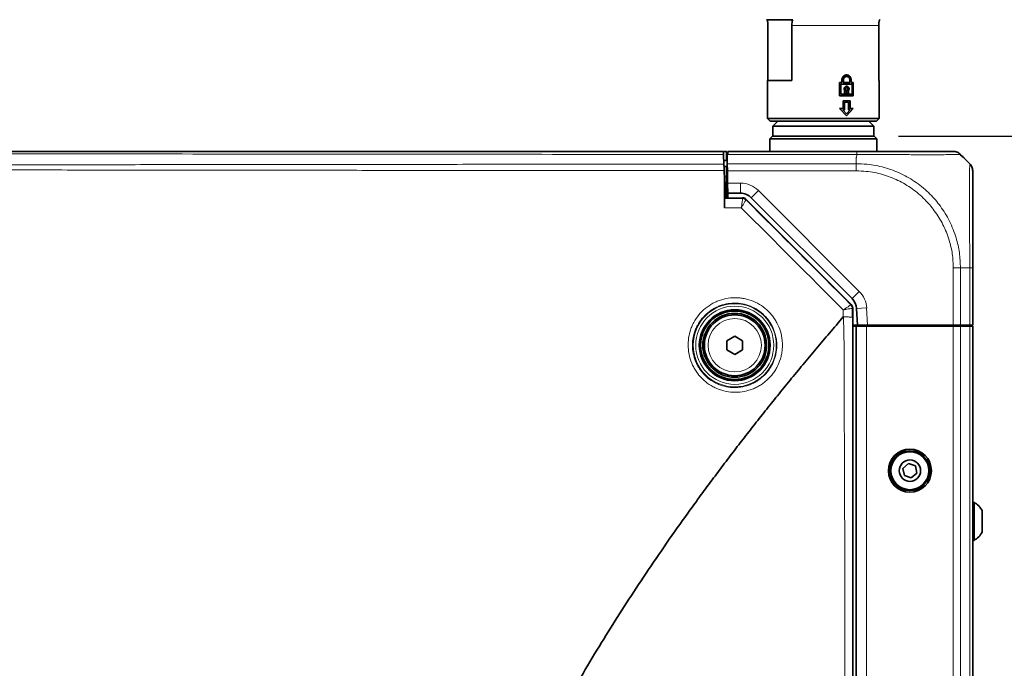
# Model space of a CAD drawing. Header units: millimetres. Extents: x 0 to 1118, y 0 to 864.
# Tile 35 of 200: x 436 to 501, y 326 to 369. Entities that reach past the tile are written whole.
import ezdxf

# ---------------------------------------------------------------- set-up
doc = ezdxf.new("R2010")
doc.units = ezdxf.units.MM
doc.layers.add('ALPHAREV', color=7, linetype='Continuous', lineweight=25)
doc.styles.add('SLDTEXTSTYLE0', font='TXT', dxfattribs={"width": 0.605})
doc.dimstyles.new('SLDDIMSTYLE1', dxfattribs={"dimtxt": 3.175, "dimasz": 4.572, "dimexe": 0, "dimexo": 0.0625, "dimgap": 0.79375, "dimtad": 0, "dimtih": 1, "dimtoh": 1, "dimdec": 1, "dimlfac": 3, "dimrnd": 1e-09, "dimzin": 12, "dimdsep": 46, "dimtxsty": 'SLDTEXTSTYLE0', "dimsah": 1, "dimcen": 0.09, "dimadec": 0, "dimazin": 3, "dimtfac": 1, "dimtofl": 0, "dimtmove": 0, "dimatfit": 3, "dimfxl": 1, "dimfrac": 2, "dimtolj": 1, "dimtzin": 12, "dimarcsym": 0})

# ---------------------------------------------------------------- blocks, each defined once
blk = doc.blocks.new('_D')
at = {"layer": 'ALPHAREV'}
for p, q in [((493.616, 393.426), (526.19, 393.426)), ((524.59, 393.426), (524.59, 380.34)), ((520.592, 379.612), (519.501, 379.612)), ((519.501, 379.612), (519.501, 374.74)), ((526.656, 379.612), (527.747, 379.612)), ((527.747, 379.612), (527.747, 374.74)), ((519.501, 374.74), (520.592, 374.74)), ((527.747, 374.74), (526.656, 374.74)), ((524.59, 360.926), (524.59, 374.012)), ((493.616, 360.926), (526.19, 360.926))]:
    blk.add_line(p, q, dxfattribs=at)
for points in [[(524.59, 393.426), (523.828, 388.854), (525.352, 388.854)], [(524.59, 360.926), (525.352, 365.498), (523.828, 365.498)]]:
    blk.add_solid(points, dxfattribs=at)
at = {"layer": 'ALPHAREV', "char_height": 3.175, "attachment_point": 1, "style": 'SLDTEXTSTYLE0'}
for s, insert in [('97.5', (509.921, 378.832)), ('3.8', (520.592, 378.832)), ('MIN.', (530.029, 378.832))]:
    blk.add_mtext(s, dxfattribs=dict(at, insert=insert))
blk = doc.blocks.new('_D_1')
at = {"layer": 'ALPHAREV'}
for p, q in [((493.616, 522.093), (556.204, 522.093)), ((554.604, 522.093), (554.604, 380.34)), ((555.817, 379.612), (554.725, 379.612)), ((554.725, 379.612), (554.725, 374.74)), ((564.305, 379.612), (565.397, 379.612)), ((565.397, 379.612), (565.397, 374.74)), ((554.725, 374.74), (555.817, 374.74)), ((565.397, 374.74), (564.305, 374.74)), ((554.604, 232.259), (554.604, 374.012)), ((493.616, 232.259), (556.204, 232.259))]:
    blk.add_line(p, q, dxfattribs=at)
for points in [[(554.604, 522.093), (553.842, 517.521), (555.366, 517.521)], [(554.604, 232.259), (555.366, 236.831), (553.842, 236.831)]]:
    blk.add_solid(points, dxfattribs=at)
at = {"layer": 'ALPHAREV', "char_height": 3.175, "attachment_point": 1, "style": 'SLDTEXTSTYLE0'}
for s, insert in [('869.5', (542.72, 378.832)), ('34.2', (555.817, 378.832))]:
    blk.add_mtext(s, dxfattribs=dict(at, insert=insert))

msp = doc.modelspace()

# ---------------------------------------------------------------- linework, layer by layer
at = {"color": 7, "linetype": 'Continuous', "lineweight": 35}
for p, q in [((486.648, 368.593), (484.924, 368.593)), ((485.02, 368.201), (485.02, 364.593)), ((486.588, 368.201), (486.588, 364.593)), ((492.312, 368.201), (492.312, 364.593)), ((492.408, 368.593), (492.372, 368.593)), ((484.999, 364.593), (484.999, 362.093)), ((486.588, 364.593), (484.999, 364.593)), ((489.73, 364.459), (489.889, 364.459)), ((489.73, 363.593), (489.73, 364.459)), ((489.819, 363.693), (489.819, 364.359)), ((489.826, 364.359), (489.819, 364.359)), ((489.826, 363.693), (489.826, 364.359)), ((489.826, 364.359), (490.553, 364.359)), ((489.889, 364.459), (489.889, 364.626)), ((489.976, 364.459), (489.976, 364.626)), ((489.983, 364.459), (489.976, 364.459)), ((489.983, 364.459), (489.983, 364.626)), ((489.983, 364.459), (490.407, 364.459)), ((490.2, 364.859), (490.191, 364.859)), ((490.407, 364.459), (490.407, 364.626)), ((490.488, 364.459), (490.488, 364.626)), ((490.495, 364.459), (490.488, 364.459)), ((490.495, 364.459), (490.495, 364.626)), ((490.495, 364.459), (490.638, 364.459)), ((490.553, 363.693), (490.553, 364.359)), ((490.631, 363.593), (490.631, 364.459)), ((490.638, 363.593), (490.638, 364.459)), ((492.333, 364.593), (492.312, 364.593)), ((492.333, 362.093), (492.333, 364.593)), ((489.826, 363.693), (489.819, 363.693)), ((489.826, 363.693), (490.553, 363.693)), ((490.064, 363.759), (490.064, 363.928)), ((490.064, 363.759), (490.33, 363.759)), ((490.149, 363.859), (490.149, 363.968)), ((490.156, 363.968), (490.149, 363.968)), ((490.156, 363.859), (490.149, 363.859)), ((490.156, 363.859), (490.156, 363.968)), ((490.156, 363.859), (490.241, 363.859)), ((490.199, 364.113), (490.191, 364.113)), ((490.241, 363.859), (490.241, 363.968)), ((490.33, 363.928), (490.323, 363.928)), ((490.323, 363.759), (490.323, 363.928)), ((490.33, 363.759), (490.33, 363.928)), ((489.73, 363.593), (490.638, 363.593)), ((489.968, 362.759), (489.968, 363.259)), ((490.422, 363.259), (489.968, 363.259)), ((490.054, 362.659), (490.054, 363.159)), ((490.061, 363.159), (490.054, 363.159)), ((490.061, 362.659), (490.061, 363.159)), ((490.333, 363.159), (490.061, 363.159)), ((490.333, 362.659), (490.333, 363.159)), ((490.415, 362.759), (490.415, 363.259)), ((490.422, 362.759), (490.422, 363.259)), ((489.968, 362.759), (489.73, 362.759)), ((489.73, 362.759), (490.198, 362.259)), ((489.953, 362.659), (490.191, 362.401)), ((489.96, 362.659), (489.953, 362.659)), ((489.96, 362.659), (490.198, 362.401)), ((490.061, 362.659), (489.96, 362.659)), ((490.191, 362.259), (490.631, 362.759)), ((490.198, 362.401), (490.191, 362.401)), ((490.198, 362.259), (490.638, 362.759)), ((490.198, 362.401), (490.429, 362.659)), ((490.429, 362.659), (490.333, 362.659)), ((490.422, 362.759), (490.415, 362.759)), ((490.638, 362.759), (490.422, 362.759)), ((484.999, 362.093), (485.166, 361.926)), ((484.999, 362.093), (492.333, 362.093)), ((492.166, 361.926), (485.166, 361.926)), ((485.666, 361.926), (485.333, 361.593)), ((491.999, 361.593), (491.666, 361.926)), ((492.166, 361.926), (492.333, 362.093)), ((485.333, 361.593), (485.333, 360.926)), ((491.999, 361.593), (485.333, 361.593)), ((491.999, 360.926), (491.999, 361.593)), ((485.316, 360.926), (485.149, 360.759)), ((485.149, 360.759), (485.149, 359.926)), ((488.666, 360.759), (485.149, 360.759)), ((485.316, 360.926), (488.666, 360.926)), ((488.666, 360.926), (492.016, 360.926)), ((492.183, 360.759), (488.666, 360.759)), ((492.183, 360.759), (492.016, 360.926)), ((492.183, 359.926), (492.183, 360.759)), ((482.082, 359.926), (482.093, 359.926)), ((482.14, 359.926), (482.283, 359.926)), ((482.283, 359.926), (482.283, 359.326)), ((482.369, 359.731), (482.373, 359.926)), ((482.373, 359.926), (490.867, 359.926)), ((482.1, 359.726), (482.122, 359.091)), ((482.336, 359.326), (482.115, 359.326)), ((482.349, 359.731), (482.329, 359.731)), ((482.329, 359.731), (482.34, 359.121)), ((482.348, 358.65), (482.34, 359.121)), ((482.369, 359.731), (482.349, 359.731)), ((497.909, 359.516), (498.304, 359.121)), ((482.128, 358.929), (482.283, 358.929)), ((482.283, 358.259), (482.283, 358.929)), ((482.283, 358.493), (482.351, 358.493)), ((482.349, 358.593), (482.347, 358.493)), ((482.362, 357.843), (482.348, 358.65)), ((482.163, 357.926), (482.163, 357.926)), ((482.18, 357.926), (482.163, 357.926)), ((482.283, 356.86), (482.283, 358.259)), ((482.363, 357.826), (482.283, 357.826)), ((482.374, 357.176), (482.362, 357.843)), ((483.218, 357.176), (482.374, 357.176)), ((482.374, 357.176), (482.379, 356.86)), ((482.172, 356.853), (482.179, 356.859)), ((483.264, 356.861), (482.68, 356.86)), ((483.264, 356.861), (483.338, 356.876)), ((483.574, 356.778), (490.502, 349.851)), ((490.561, 350.248), (483.925, 356.883)), ((498.499, 352.259), (498.499, 348.493)), ((490.599, 349.615), (490.599, 243.57)), ((490.91, 348.493), (490.853, 349.593)), ((490.91, 348.493), (490.599, 348.493)), ((490.599, 348.426), (490.804, 348.426)), ((490.804, 348.426), (490.833, 348.426)), ((490.833, 244.759), (490.833, 348.426)), ((490.833, 348.426), (491.499, 348.426)), ((491.578, 348.493), (490.91, 348.493)), ((491.499, 348.426), (497.223, 348.426)), ((491.549, 348.426), (491.549, 348.493)), ((497.223, 348.493), (491.578, 348.493)), ((492.216, 348.493), (492.216, 348.426)), ((492.434, 348.426), (492.433, 348.493)), ((496.165, 348.426), (496.166, 348.493)), ((496.966, 348.493), (496.966, 348.426)), ((497.167, 348.426), (497.166, 348.493)), ((497.695, 348.493), (497.223, 348.493)), ((497.223, 348.426), (497.695, 348.426)), ((498.304, 348.493), (497.695, 348.493)), ((497.695, 348.426), (498.304, 348.426)), ((497.798, 348.426), (497.799, 348.493)), ((498.033, 348.493), (498.033, 348.426)), ((498.499, 348.493), (498.304, 348.493)), ((498.304, 348.426), (498.499, 348.426)), ((498.499, 244.759), (498.499, 348.426)), ((482.316, 347.474), (482.833, 347.773)), ((482.316, 346.878), (482.316, 347.474)), ((482.833, 347.773), (483.349, 347.474)), ((483.349, 347.474), (483.349, 346.878)), ((482.833, 346.579), (482.316, 346.878)), ((483.349, 346.878), (482.833, 346.579)), ((494.268, 339.398), (493.907, 339.08)), ((493.907, 339.08), (494.002, 338.608)), ((494.724, 339.244), (494.268, 339.398)), ((494.819, 338.772), (494.724, 339.244)), ((494.002, 338.608), (494.457, 338.454)), ((494.457, 338.454), (494.819, 338.772)), ((498.586, 336.843), (498.499, 336.843)), ((498.586, 334.343), (498.586, 336.843)), ((499.126, 334.889), (499.126, 336.296)), ((498.499, 334.343), (498.586, 334.343))]:
    msp.add_line(p, q, dxfattribs=at)
at = {"color": 7, "linetype": 'Continuous', "lineweight": 18}
for p, q in [((492.312, 368.201), (486.588, 368.201)), ((489.983, 364.626), (489.976, 364.626)), ((490.495, 364.626), (490.488, 364.626)), ((482.34, 359.121), (490.832, 359.121)), ((490.87, 359.731), (482.369, 359.731)), ((490.833, 359.516), (490.833, 359.121)), ((482.349, 358.593), (482.283, 358.593)), ((490.832, 358.65), (482.348, 358.65)), ((482.349, 358.593), (482.349, 358.493)), ((482.151, 358.259), (482.283, 358.259)), ((482.362, 357.843), (483.218, 357.843)), ((483.218, 357.176), (483.218, 357.843)), ((483.925, 356.883), (484.397, 357.355)), ((484.397, 357.355), (491.033, 350.719)), ((483.329, 356.855), (483.338, 356.876)), ((483.574, 356.778), (483.565, 356.757)), ((497.223, 348.493), (497.223, 352.259)), ((498.304, 352.259), (497.694, 352.259)), ((497.695, 352.259), (497.695, 348.493)), ((498.304, 348.493), (498.304, 352.259)), ((490.561, 350.248), (491.033, 350.719)), ((489.977, 349.037), (489.977, 349.499)), ((490.485, 349.844), (490.502, 349.851)), ((490.599, 349.615), (490.583, 349.608)), ((490.853, 349.593), (491.518, 349.628)), ((491.518, 349.628), (491.578, 348.493)), ((491.499, 244.759), (491.499, 348.426)), ((497.223, 244.759), (497.223, 348.426)), ((497.695, 244.759), (497.695, 348.426)), ((498.304, 244.759), (498.304, 348.426))]:
    msp.add_line(p, q, dxfattribs=at)
for radius in [2.736, 2.57, 1.757]:
    msp.add_circle((482.833, 347.176), radius, dxfattribs=at)
at = {"color": 7, "linetype": 'Continuous', "lineweight": 35}
for centre, radius in [((482.833, 347.176), 2.333), ((482.833, 347.176), 2.25), ((482.833, 347.176), 2.1), ((482.833, 347.176), 2), ((494.363, 338.926), 1.417), ((494.363, 338.926), 1.312), ((494.363, 338.926), 1.25), ((494.363, 338.926), 0.704)]:
    msp.add_circle(centre, radius, dxfattribs=at)
at = {"color": 7, "linetype": 'Continuous', "lineweight": 18}
for centre, radius, start, end in [((482.077, 359.91), 0.0166, 16.54558, 75.01547), ((483.218, 356.176), 1.667, 45, 90), ((483.329, 356.521), 0.333, 45.00748, 89.99252), ((489.854, 349.54), 1.667, 3, 45), ((490.25, 349.608), 0.333, 0.00748, 44.99252)]:
    msp.add_arc(centre, radius, start, end, dxfattribs=at)
at = {"color": 7, "linetype": 'Continuous', "lineweight": 35}
for centre, radius, start, end in [((497.223, 359.259), 0.667, 68.38514, 90), ((483.218, 356.176), 1, 45, 90), ((483.331, 356.521), 0.332, 45.11177, 89.90985), ((489.854, 349.54), 1, 3, 45), ((490.25, 349.608), 0.333, 0.01297, 44.98581), ((497.868, 335.593), 1.442, 29.2162, 60.11785), ((497.868, 335.593), 1.442, 299.88215, 330.7838)]:
    msp.add_arc(centre, radius, start, end, dxfattribs=at)
for centre, major_axis in [((483.338, 356.543), (0.128, 0.308)), ((490.266, 349.615), (0.308, 0.128))]:
    msp.add_ellipse(centre, major_axis=major_axis, ratio=0.999822, start_param=5.890549, end_param=6.675821, dxfattribs=at)
for points, knots in [([(484.96, 368.593), (484.978, 368.529), (485.011, 368.41), (485.017, 368.267), (485.02, 368.201)], [0, 0, 0, 0, 0.532694, 1, 1, 1, 1]), ([(486.588, 368.201), (486.592, 368.276), (486.599, 368.418), (486.632, 368.537), (486.648, 368.593)], [0, 0, 0, 0, 0.527468, 1, 1, 1, 1]), ([(492.372, 368.593), (492.354, 368.529), (492.321, 368.41), (492.315, 368.267), (492.312, 368.201)], [0, 0, 0, 0, 0.532694, 1, 1, 1, 1]), ([(490.495, 364.626), (490.492, 364.663), (490.485, 364.738), (490.435, 364.838), (490.361, 364.914), (490.267, 364.957), (490.163, 364.964), (490.063, 364.932), (489.977, 364.866), (489.915, 364.773), (489.891, 364.688), (489.889, 364.638), (489.889, 364.626)], [0, 0, 0, 0, 0.107057, 0.214104, 0.321441, 0.428961, 0.53618, 0.643085, 0.750149, 0.857599, 0.965062, 1, 1, 1, 1]), ([(490.488, 364.626), (490.483, 364.67), (490.475, 364.757), (490.407, 364.867), (490.31, 364.944), (490.231, 364.954), (490.191, 364.959)], [0, 0, 0, 0, 0.2499073, 0.4999363, 0.7500005, 1, 1, 1, 1]), ([(490.191, 364.856), (490.183, 364.857), (490.151, 364.86), (490.096, 364.839), (490.036, 364.794), (489.994, 364.728), (489.978, 364.669), (489.976, 364.634), (489.976, 364.626)], [0, 0, 0, 0, 0.072637, 0.2870157, 0.5015534, 0.7164701, 0.9313954, 1, 1, 1, 1]), ([(490.407, 364.626), (490.405, 364.652), (490.4, 364.705), (490.365, 364.774), (490.312, 364.828), (490.246, 364.858), (490.174, 364.862), (490.103, 364.84), (490.043, 364.794), (490.001, 364.728), (489.985, 364.669), (489.983, 364.634), (489.983, 364.626)], [0, 0, 0, 0, 0.107215, 0.214425, 0.32178, 0.429225, 0.536521, 0.643664, 0.750886, 0.858297, 0.965713, 1, 1, 1, 1]), ([(490.064, 363.928), (490.054, 363.946), (490.036, 363.981), (490.03, 364.043), (490.043, 364.103), (490.073, 364.155), (490.117, 364.193), (490.171, 364.214), (490.227, 364.214), (490.279, 364.193), (490.322, 364.154), (490.351, 364.102), (490.363, 364.042), (490.357, 363.981), (490.339, 363.946), (490.33, 363.928)], [0, 0, 0, 0, 0.07701, 0.154022, 0.230983, 0.307959, 0.385018, 0.462098, 0.539105, 0.616058, 0.693061, 0.77014, 0.847202, 0.92418, 1, 1, 1, 1]), ([(490.149, 363.968), (490.143, 363.974), (490.13, 363.986), (490.12, 364.011), (490.117, 364.038), (490.123, 364.065), (490.136, 364.088), (490.156, 364.104), (490.176, 364.113), (490.187, 364.112), (490.191, 364.112)], [0, 0, 0, 0, 0.133953, 0.267907, 0.401854, 0.535775, 0.669703, 0.803659, 0.937621, 1, 1, 1, 1]), ([(490.156, 363.968), (490.15, 363.974), (490.137, 363.986), (490.127, 364.011), (490.124, 364.038), (490.13, 364.065), (490.143, 364.088), (490.163, 364.105), (490.187, 364.113), (490.212, 364.113), (490.235, 364.104), (490.254, 364.086), (490.267, 364.063), (490.272, 364.036), (490.269, 364.009), (490.258, 363.985), (490.246, 363.973), (490.241, 363.968)], [0, 0, 0, 0, 0.066968, 0.133937, 0.200902, 0.267854, 0.33481, 0.401779, 0.468752, 0.535712, 0.602663, 0.669623, 0.736596, 0.803566, 0.870521, 0.937473, 1, 1, 1, 1]), ([(490.235, 364.206), (490.249, 364.2), (490.277, 364.189), (490.311, 364.157), (490.337, 364.116), (490.352, 364.069), (490.354, 364.02), (490.346, 363.971), (490.331, 363.943), (490.323, 363.928)], [0, 0, 0, 0, 0.142847, 0.285808, 0.428679, 0.571455, 0.714211, 0.857037, 1, 1, 1, 1]), ([(303.25, 359.926), (307.012, 359.926), (310.762, 359.926), (316.371, 359.926), (318.238, 359.926), (321.966, 359.926), (323.826, 359.926), (329.399, 359.926), (333.102, 359.926), (340.493, 359.926), (344.18, 359.926), (351.558, 359.926), (355.248, 359.926), (362.653, 359.926), (366.368, 359.926), (371.969, 359.926), (373.84, 359.926), (377.588, 359.926), (379.466, 359.926), (383.229, 359.926), (385.116, 359.926), (388.889, 359.926), (390.775, 359.926), (394.55, 359.926), (396.438, 359.926), (400.214, 359.926), (402.099, 359.926), (405.865, 359.926), (407.744, 359.926), (411.493, 359.926), (413.362, 359.926), (417.095, 359.926), (418.958, 359.926), (422.674, 359.926), (424.528, 359.926), (430.082, 359.926), (433.772, 359.926), (441.15, 359.926), (444.837, 359.926), (452.227, 359.926), (455.931, 359.926), (463.361, 359.926), (467.09, 359.926), (474.568, 359.926), (478.32, 359.926), (482.082, 359.926)], [0, 0, 0, 0, 0.0625, 0.0625, 0.09375, 0.09375, 0.125, 0.125, 0.1875, 0.1875, 0.25, 0.25, 0.3125, 0.3125, 0.375, 0.375, 0.40625, 0.40625, 0.4375, 0.4375, 0.46875, 0.46875, 0.5, 0.5, 0.53125, 0.53125, 0.5625, 0.5625, 0.59375, 0.59375, 0.625, 0.625, 0.65625, 0.65625, 0.6875, 0.6875, 0.75, 0.75, 0.8125, 0.8125, 0.875, 0.875, 0.9375, 0.9375, 1, 1, 1, 1]), ([(482.1, 359.726), (482.098, 359.775), (482.097, 359.815), (482.094, 359.879), (482.094, 359.902), (482.093, 359.915)], [0, 0, 0, 0, 0.5, 0.5, 1, 1, 1, 1]), ([(490.867, 359.926), (491.357, 359.926), (492.208, 359.926), (493.359, 359.926), (494.391, 359.926), (495.306, 359.926), (496.065, 359.926), (496.623, 359.926), (497.009, 359.926), (497.196, 359.926), (497.216, 359.926), (497.223, 359.926)], [0, 0, 0, 0, 0.147652, 0.256205, 0.364776, 0.499589, 0.608942, 0.718292, 0.827742, 0.937176, 1, 1, 1, 1]), ([(482.137, 358.664), (482.134, 358.744), (482.131, 358.821), (482.126, 358.968), (482.124, 359.033), (482.122, 359.091)], [0, 0, 0, 0, 0.5, 0.5, 1, 1, 1, 1]), ([(498.312, 359.108), (498.164, 359.254), (497.951, 359.464), (497.724, 359.666), (497.653, 359.728)], [0, 0, 0, 0, 0.691384, 1, 1, 1, 1]), ([(497.695, 359.731), (497.712, 359.713), (497.771, 359.654), (497.84, 359.585), (497.893, 359.532), (497.906, 359.519), (497.908, 359.517), (497.909, 359.516)], [0, 0, 0, 0, 0.245202, 0.817535, 0.960682, 0.992151, 1, 1, 1, 1]), ([(498.499, 358.65), (498.499, 358.612), (498.499, 358.548), (498.499, 358.098), (498.499, 357.535), (498.499, 356.809), (498.499, 355.954), (498.499, 355.009), (498.499, 353.981), (498.499, 353.051), (498.499, 352.472), (498.499, 352.259)], [0, 0, 0, 0, 0.158413, 0.271114, 0.383835, 0.49919, 0.608333, 0.717478, 0.826751, 0.936004, 1, 1, 1, 1]), ([(482.161, 356.227), (482.161, 356.269), (482.161, 356.31), (482.161, 356.39), (482.162, 356.43), (482.162, 356.505), (482.163, 356.541), (482.164, 356.608), (482.164, 356.64), (482.165, 356.697), (482.166, 356.723), (482.167, 356.768), (482.167, 356.787), (482.169, 356.834), (482.171, 356.851), (482.172, 356.853)], [0, 0, 0, 0, 0.125, 0.125, 0.25, 0.25, 0.375, 0.375, 0.5, 0.5, 0.625, 0.625, 0.75, 0.75, 1, 1, 1, 1]), ([(482.172, 356.853), (482.342, 356.853), (482.511, 356.853), (482.68, 356.854), (482.896, 356.854), (483.113, 356.854), (483.329, 356.855)], [0, 0, 0, 0, 0.001531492, 0.001531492, 0.001531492, 0.003490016, 0.003490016, 0.003490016, 0.003490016]), ([(462.103, 283.259), (462.086, 283.379), (462.052, 283.619), (462.005, 283.978), (461.961, 284.339), (461.919, 284.699), (461.88, 285.06), (461.845, 285.421), (461.811, 285.783), (461.781, 286.146), (461.754, 286.509), (461.729, 286.873), (461.707, 287.238), (461.688, 287.603), (461.642, 288.628), (461.615, 290.324), (461.691, 292.671), (461.875, 295.017), (462.16, 297.337), (462.546, 299.665), (463.02, 301.946), (463.579, 304.209), (464.423, 307.169), (465.652, 310.782), (467.394, 315.061), (469.342, 319.207), (471.529, 323.343), (473.463, 326.656), (475.102, 329.289), (476.348, 331.215), (477.667, 333.179), (478.799, 334.807), (479.716, 336.093), (480.395, 337.031), (481.092, 337.978), (481.806, 338.935), (482.538, 339.901), (483.288, 340.877), (484.057, 341.863), (484.845, 342.859), (485.651, 343.864), (486.477, 344.88), (487.323, 345.905), (488.189, 346.941), (489.074, 347.987), (489.675, 348.685), (489.977, 349.037)], [0, 0, 0, 0, 0.004891, 0.009778, 0.014663, 0.019546, 0.02443, 0.029314, 0.034201, 0.03909, 0.043985, 0.048884, 0.05379, 0.058704, 0.063627, 0.095103, 0.126994, 0.15816, 0.189975, 0.221413, 0.253709, 0.284571, 0.316346, 0.379375, 0.440843, 0.506144, 0.567821, 0.633377, 0.663799, 0.695132, 0.727406, 0.760653, 0.776176, 0.791928, 0.807911, 0.824129, 0.840585, 0.857283, 0.874226, 0.891417, 0.908861, 0.926562, 0.944521, 0.962745, 0.981237, 1, 1, 1, 1])]:
    msp.add_open_spline(points, degree=3, knots=knots, dxfattribs=at)
at = {"color": 7, "linetype": 'Continuous', "lineweight": 18}
for points, knots in [([(482.1, 359.726), (478.338, 359.729), (474.586, 359.733), (467.106, 359.739), (463.377, 359.743), (455.945, 359.749), (452.241, 359.753), (444.848, 359.76), (441.16, 359.764), (433.78, 359.771), (430.088, 359.774), (424.533, 359.778), (422.679, 359.78), (418.961, 359.782), (417.098, 359.783), (413.365, 359.786), (411.495, 359.786), (407.745, 359.788), (405.866, 359.789), (402.1, 359.79), (400.214, 359.79), (396.438, 359.791), (394.55, 359.791), (390.775, 359.791), (388.888, 359.791), (385.115, 359.79), (383.228, 359.79), (379.465, 359.789), (377.587, 359.788), (373.838, 359.786), (371.967, 359.786), (366.365, 359.782), (362.648, 359.78), (355.241, 359.774), (351.55, 359.771), (344.17, 359.764), (340.482, 359.76), (333.089, 359.753), (329.385, 359.749), (323.811, 359.744), (321.95, 359.743), (318.222, 359.739), (316.355, 359.738), (310.744, 359.733), (306.994, 359.729), (303.232, 359.726)], [0, 0, 0, 0, 0.0625, 0.0625, 0.125, 0.125, 0.1875, 0.1875, 0.25, 0.25, 0.3125, 0.3125, 0.34375, 0.34375, 0.375, 0.375, 0.40625, 0.40625, 0.4375, 0.4375, 0.46875, 0.46875, 0.5, 0.5, 0.53125, 0.53125, 0.5625, 0.5625, 0.59375, 0.59375, 0.625, 0.625, 0.6875, 0.6875, 0.75, 0.75, 0.8125, 0.8125, 0.875, 0.875, 0.90625, 0.90625, 0.9375, 0.9375, 1, 1, 1, 1]), ([(303.21, 359.091), (306.975, 359.088), (310.726, 359.087), (318.203, 359.081), (321.929, 359.076), (327.502, 359.07), (329.357, 359.068), (333.062, 359.065), (334.911, 359.063), (338.607, 359.06), (340.453, 359.058), (344.142, 359.054), (345.986, 359.052), (351.519, 359.046), (355.21, 359.042), (360.765, 359.037), (362.621, 359.036), (366.339, 359.033), (368.201, 359.033), (371.936, 359.03), (373.808, 359.029), (377.563, 359.027), (379.444, 359.027), (383.213, 359.025), (385.1, 359.025), (388.876, 359.024), (390.764, 359.024), (394.544, 359.024), (396.436, 359.024), (400.215, 359.025), (402.103, 359.026), (405.871, 359.027), (407.751, 359.027), (411.506, 359.029), (413.378, 359.03), (417.114, 359.033), (418.978, 359.033), (422.697, 359.036), (424.552, 359.038), (430.107, 359.043), (433.798, 359.046), (439.332, 359.052), (441.176, 359.054), (444.866, 359.058), (446.712, 359.06), (450.408, 359.063), (452.258, 359.065), (455.963, 359.068), (457.818, 359.07), (461.534, 359.074), (463.396, 359.077), (467.125, 359.081), (468.993, 359.083), (474.605, 359.087), (478.357, 359.088), (482.122, 359.091)], [0, 0, 0, 0, 0.0625, 0.0625, 0.125, 0.125, 0.15625, 0.15625, 0.1875, 0.1875, 0.21875, 0.21875, 0.25, 0.25, 0.3125, 0.3125, 0.34375, 0.34375, 0.375, 0.375, 0.40625, 0.40625, 0.4375, 0.4375, 0.46875, 0.46875, 0.5, 0.5, 0.53125, 0.53125, 0.5625, 0.5625, 0.59375, 0.59375, 0.625, 0.625, 0.65625, 0.65625, 0.6875, 0.6875, 0.75, 0.75, 0.78125, 0.78125, 0.8125, 0.8125, 0.84375, 0.84375, 0.875, 0.875, 0.90625, 0.90625, 0.9375, 0.9375, 1, 1, 1, 1]), ([(490.832, 359.516), (490.834, 359.52), (490.846, 359.54), (490.86, 359.613), (490.865, 359.681), (490.87, 359.731)], [0, 0, 0, 0, 0.0512389, 0.3045526, 1, 1, 1, 1]), ([(490.832, 359.121), (491.069, 359.114), (491.689, 359.095), (492.693, 358.899), (493.788, 358.493), (494.808, 357.899), (495.676, 357.171), (496.413, 356.312), (497.004, 355.343), (497.413, 354.306), (497.651, 353.264), (497.68, 352.597), (497.694, 352.259)], [0, 0, 0, 0, 0.065796, 0.172761, 0.282893, 0.389757, 0.499797, 0.596871, 0.703946, 0.814211, 0.906126, 1, 1, 1, 1]), ([(497.695, 359.731), (497.687, 359.731), (497.666, 359.73), (497.473, 359.726), (497.066, 359.718), (496.471, 359.711), (495.656, 359.709), (494.67, 359.712), (493.557, 359.72), (492.318, 359.729), (491.397, 359.73), (490.87, 359.731)], [0, 0, 0, 0, 0.062705, 0.17058, 0.281665, 0.389428, 0.500417, 0.63527, 0.742284, 0.852424, 1, 1, 1, 1]), ([(498.304, 352.259), (498.304, 352.489), (498.304, 353.105), (498.298, 354.107), (498.288, 355.21), (498.281, 356.237), (498.279, 357.158), (498.283, 357.936), (498.291, 358.538), (498.302, 359.013), (498.303, 359.081), (498.304, 359.121)], [0, 0, 0, 0, 0.063881, 0.171582, 0.282525, 0.390047, 0.500815, 0.616212, 0.727169, 0.841682, 1, 1, 1, 1]), ([(482.137, 358.664), (478.372, 358.667), (474.619, 358.671), (469.007, 358.676), (467.138, 358.677), (463.408, 358.68), (461.547, 358.681), (457.83, 358.684), (455.975, 358.686), (452.269, 358.69), (450.419, 358.692), (446.723, 358.697), (444.877, 358.699), (441.187, 358.703), (439.342, 358.705), (433.808, 358.712), (430.116, 358.716), (424.559, 358.722), (422.704, 358.724), (418.984, 358.728), (417.12, 358.73), (413.383, 358.733), (411.51, 358.734), (407.755, 358.737), (405.874, 358.738), (402.105, 358.74), (400.217, 358.74), (396.437, 358.741), (394.544, 358.741), (390.764, 358.741), (388.875, 358.741), (385.099, 358.74), (383.211, 358.74), (379.441, 358.738), (377.56, 358.737), (373.804, 358.734), (371.931, 358.733), (368.196, 358.73), (366.333, 358.728), (362.614, 358.724), (360.758, 358.722), (355.201, 358.716), (351.51, 358.712), (345.976, 358.705), (344.132, 358.704), (340.442, 358.699), (338.596, 358.697), (334.9, 358.692), (333.05, 358.69), (329.345, 358.686), (327.49, 358.684), (321.916, 358.679), (318.19, 358.678), (310.712, 358.671), (306.961, 358.667), (303.195, 358.664)], [0, 0, 0, 0, 0.0625, 0.0625, 0.09375, 0.09375, 0.125, 0.125, 0.15625, 0.15625, 0.1875, 0.1875, 0.21875, 0.21875, 0.25, 0.25, 0.3125, 0.3125, 0.34375, 0.34375, 0.375, 0.375, 0.40625, 0.40625, 0.4375, 0.4375, 0.46875, 0.46875, 0.5, 0.5, 0.53125, 0.53125, 0.5625, 0.5625, 0.59375, 0.59375, 0.625, 0.625, 0.65625, 0.65625, 0.6875, 0.6875, 0.75, 0.75, 0.78125, 0.78125, 0.8125, 0.8125, 0.84375, 0.84375, 0.875, 0.875, 0.9375, 0.9375, 1, 1, 1, 1]), ([(497.223, 352.259), (497.209, 352.569), (497.182, 353.19), (496.958, 354.153), (496.569, 355.117), (496.016, 356.015), (495.33, 356.814), (494.526, 357.493), (493.587, 358.05), (492.567, 358.436), (491.635, 358.625), (491.052, 358.643), (490.832, 358.65)], [0, 0, 0, 0, 0.0929147, 0.1858152, 0.2944776, 0.4031621, 0.5002013, 0.6086254, 0.7170441, 0.8255688, 0.9340808, 1, 1, 1, 1]), ([(483.332, 356.853), (483.335, 356.85), (483.337, 356.844), (483.34, 356.823), (483.34, 356.81), (483.34, 356.775), (483.339, 356.755), (483.335, 356.709), (483.333, 356.683), (483.326, 356.626), (483.322, 356.595), (483.312, 356.529), (483.307, 356.493), (483.295, 356.421), (483.289, 356.384), (483.274, 356.306), (483.267, 356.266), (483.259, 356.227)], [0, 0, 0, 0, 0.125, 0.125, 0.25, 0.25, 0.375, 0.375, 0.5, 0.5, 0.625, 0.625, 0.75, 0.75, 0.875, 0.875, 1, 1, 1, 1]), ([(483.565, 356.756), (483.567, 356.754), (483.566, 356.749), (483.56, 356.732), (483.555, 356.721), (483.541, 356.692), (483.532, 356.675), (483.511, 356.636), (483.498, 356.614), (483.47, 356.566), (483.455, 356.54), (483.421, 356.484), (483.403, 356.454), (483.364, 356.392), (483.345, 356.361), (483.303, 356.295), (483.281, 356.261), (483.259, 356.227)], [0, 0, 0, 0, 0.125, 0.125, 0.25, 0.25, 0.375, 0.375, 0.5, 0.5, 0.625, 0.625, 0.75, 0.75, 0.875, 0.875, 1, 1, 1, 1]), ([(483.259, 356.227), (483.089, 356.227), (482.919, 356.227), (482.749, 356.227), (482.553, 356.227), (482.357, 356.227), (482.161, 356.227)], [0, 0, 0, 0, 0.001537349, 0.001537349, 0.001537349, 0.003312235, 0.003312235, 0.003312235, 0.003312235]), ([(479.779, 347.507), (479.799, 347.711), (479.84, 347.912), (479.928, 348.202), (479.962, 348.297), (480.04, 348.485), (480.084, 348.577), (480.228, 348.847), (480.34, 349.014), (480.596, 349.326), (480.741, 349.472), (481.053, 349.728), (481.221, 349.84), (481.488, 349.984), (481.581, 350.028), (481.768, 350.105), (481.863, 350.14), (482.153, 350.228), (482.35, 350.268), (482.757, 350.308), (482.96, 350.309), (483.262, 350.28), (483.362, 350.265), (483.562, 350.226), (483.662, 350.201), (483.955, 350.112), (484.143, 350.035), (484.502, 349.844), (484.674, 349.729), (484.99, 349.471), (485.134, 349.327), (485.329, 349.09), (485.391, 349.007), (485.505, 348.837), (485.557, 348.749), (485.701, 348.48), (485.78, 348.291), (485.9, 347.897), (485.939, 347.697), (485.969, 347.393), (485.974, 347.291), (485.974, 347.086), (485.969, 346.983), (485.949, 346.779), (485.934, 346.678), (485.894, 346.476), (485.868, 346.377), (485.779, 346.084), (485.701, 345.897), (485.557, 345.629), (485.504, 345.541), (485.39, 345.371), (485.33, 345.29), (485.137, 345.056), (484.994, 344.913), (484.758, 344.72), (484.675, 344.659), (484.507, 344.547), (484.334, 344.444), (484.152, 344.358), (483.965, 344.28), (483.868, 344.246), (483.577, 344.158), (483.379, 344.119), (483.078, 344.089), (482.977, 344.084), (482.773, 344.084), (482.671, 344.089), (482.369, 344.119), (482.171, 344.158), (481.88, 344.246), (481.783, 344.281), (481.594, 344.359), (481.503, 344.402), (481.235, 344.545), (481.065, 344.658), (480.827, 344.853), (480.751, 344.922), (480.607, 345.066), (480.47, 345.217), (480.348, 345.38), (480.234, 345.55), (480.181, 345.639), (480.036, 345.91), (479.958, 346.098), (479.839, 346.489), (479.799, 346.693), (479.759, 347.098), (479.759, 347.302), (479.779, 347.507)], [0, 0, 0, 0, 0.03125, 0.03125, 0.046875, 0.046875, 0.0625, 0.0625, 0.09375, 0.09375, 0.125, 0.125, 0.15625, 0.15625, 0.171875, 0.171875, 0.1875, 0.1875, 0.21875, 0.21875, 0.25, 0.25, 0.265625, 0.265625, 0.28125, 0.28125, 0.3125, 0.3125, 0.34375, 0.34375, 0.375, 0.375, 0.390625, 0.390625, 0.40625, 0.40625, 0.4375, 0.4375, 0.46875, 0.46875, 0.484375, 0.484375, 0.5, 0.5, 0.515625, 0.515625, 0.53125, 0.53125, 0.5625, 0.5625, 0.578125, 0.578125, 0.59375, 0.59375, 0.625, 0.625, 0.640625, 0.640625, 0.65625, 0.671875, 0.671875, 0.6875, 0.6875, 0.71875, 0.71875, 0.734375, 0.734375, 0.75, 0.75, 0.78125, 0.78125, 0.796875, 0.796875, 0.8125, 0.8125, 0.84375, 0.84375, 0.859375, 0.859375, 0.875, 0.890625, 0.890625, 0.90625, 0.90625, 0.9375, 0.9375, 0.96875, 0.96875, 1, 1, 1, 1]), ([(480.062, 347.449), (480.044, 347.266), (480.044, 347.084), (480.079, 346.721), (480.115, 346.539), (480.222, 346.189), (480.291, 346.021), (480.422, 345.779), (480.47, 345.699), (480.572, 345.547), (480.681, 345.401), (480.803, 345.267), (480.933, 345.138), (481.001, 345.077), (481.215, 344.903), (481.366, 344.803), (481.607, 344.676), (481.689, 344.637), (481.858, 344.568), (481.944, 344.538), (482.205, 344.46), (482.382, 344.426), (482.651, 344.4), (482.743, 344.396), (482.924, 344.396), (483.015, 344.401), (483.283, 344.428), (483.459, 344.463), (483.72, 344.542), (483.806, 344.573), (483.972, 344.642), (484.135, 344.719), (484.289, 344.812), (484.44, 344.912), (484.513, 344.966), (484.724, 345.139), (484.852, 345.266), (485.024, 345.475), (485.079, 345.548), (485.181, 345.699), (485.228, 345.778), (485.357, 346.017), (485.427, 346.184), (485.507, 346.445), (485.53, 346.535), (485.566, 346.715), (485.579, 346.805), (485.598, 346.988), (485.602, 347.08), (485.602, 347.263), (485.598, 347.355), (485.571, 347.626), (485.536, 347.805), (485.428, 348.158), (485.358, 348.327), (485.228, 348.568), (485.181, 348.646), (485.079, 348.798), (485.023, 348.872), (484.848, 349.084), (484.719, 349.212), (484.436, 349.442), (484.281, 349.545), (483.959, 349.714), (483.791, 349.782), (483.529, 349.86), (483.439, 349.882), (483.261, 349.916), (483.171, 349.929), (482.901, 349.954), (482.72, 349.953), (482.357, 349.915), (482.18, 349.879), (481.922, 349.8), (481.838, 349.769), (481.67, 349.699), (481.588, 349.66), (481.349, 349.531), (481.2, 349.431), (480.922, 349.202), (480.792, 349.072), (480.564, 348.793), (480.464, 348.644), (480.335, 348.403), (480.295, 348.321), (480.226, 348.153), (480.195, 348.068), (480.117, 347.81), (480.081, 347.632), (480.062, 347.449)], [0, 0, 0, 0, 0.03125, 0.03125, 0.0625, 0.0625, 0.09375, 0.09375, 0.109375, 0.109375, 0.125, 0.140625, 0.140625, 0.15625, 0.15625, 0.1875, 0.1875, 0.203125, 0.203125, 0.21875, 0.21875, 0.25, 0.25, 0.265625, 0.265625, 0.28125, 0.28125, 0.3125, 0.3125, 0.328125, 0.328125, 0.34375, 0.359375, 0.359375, 0.375, 0.375, 0.40625, 0.40625, 0.421875, 0.421875, 0.4375, 0.4375, 0.46875, 0.46875, 0.484375, 0.484375, 0.5, 0.5, 0.515625, 0.515625, 0.53125, 0.53125, 0.5625, 0.5625, 0.59375, 0.59375, 0.609375, 0.609375, 0.625, 0.625, 0.65625, 0.65625, 0.6875, 0.6875, 0.71875, 0.71875, 0.734375, 0.734375, 0.75, 0.75, 0.78125, 0.78125, 0.8125, 0.8125, 0.828125, 0.828125, 0.84375, 0.84375, 0.875, 0.875, 0.90625, 0.90625, 0.9375, 0.9375, 0.953125, 0.953125, 0.96875, 0.96875, 1, 1, 1, 1]), ([(490.485, 349.844), (490.485, 349.842), (490.472, 349.832), (490.42, 349.796), (490.384, 349.771), (490.29, 349.707), (490.235, 349.67), (490.142, 349.608), (490.11, 349.587), (490.045, 349.544), (490.011, 349.521), (489.977, 349.499)], [0, 0, 0, 0, 0.25, 0.25, 0.5, 0.5, 0.75, 0.75, 0.875, 0.875, 1, 1, 1, 1]), ([(490.583, 349.609), (490.581, 349.61), (490.565, 349.609), (490.502, 349.599), (490.458, 349.592), (490.346, 349.572), (490.281, 349.559), (490.171, 349.538), (490.134, 349.531), (490.057, 349.515), (490.017, 349.507), (489.977, 349.499)], [0, 0, 0, 0, 0.25, 0.25, 0.5, 0.5, 0.75, 0.75, 0.875, 0.875, 1, 1, 1, 1]), ([(490.008, 243.842), (490.024, 244.39), (490.037, 244.938), (490.053, 246.033), (490.056, 246.581), (490.06, 247.677), (490.061, 248.225), (490.064, 249.321), (490.066, 249.869), (490.074, 252.608), (490.079, 254.8), (490.087, 259.183), (490.09, 261.375), (490.096, 265.758), (490.098, 267.95), (490.102, 272.333), (490.104, 274.525), (490.108, 278.908), (490.11, 281.1), (490.112, 285.484), (490.111, 287.675), (490.11, 292.059), (490.11, 294.25), (490.111, 300.825), (490.112, 305.209), (490.106, 311.784), (490.103, 313.975), (490.095, 318.359), (490.09, 320.551), (490.088, 323.838), (490.087, 324.934), (490.09, 327.126), (490.092, 328.221), (490.092, 330.413), (490.09, 331.509), (490.081, 333.701), (490.075, 334.797), (490.062, 336.988), (490.057, 338.084), (490.049, 340.276), (490.048, 341.372), (490.047, 343.563), (490.047, 344.659), (490.04, 346.303), (490.037, 346.851), (490.021, 347.947), (490.007, 348.494), (489.988, 349.042)], [0, 0, 0, 0, 0.015625, 0.015625, 0.03125, 0.03125, 0.046875, 0.046875, 0.0625, 0.0625, 0.125, 0.125, 0.1875, 0.1875, 0.25, 0.25, 0.3125, 0.3125, 0.375, 0.375, 0.4375, 0.4375, 0.5, 0.5, 0.625, 0.625, 0.6875, 0.6875, 0.75, 0.75, 0.78125, 0.78125, 0.8125, 0.8125, 0.84375, 0.84375, 0.875, 0.875, 0.90625, 0.90625, 0.9375, 0.9375, 0.96875, 0.96875, 0.984375, 0.984375, 1, 1, 1, 1]), ([(489.988, 349.042), (490.069, 349.042), (490.146, 349.041), (490.254, 349.039), (490.288, 349.038), (490.351, 349.036), (490.381, 349.035), (490.436, 349.033), (490.46, 349.032), (490.502, 349.03), (490.521, 349.028), (490.55, 349.025), (490.562, 349.024), (490.578, 349.021), (490.582, 349.02), (490.583, 349.018)], [0, 0, 0, 0, 0.25, 0.25, 0.375, 0.375, 0.5, 0.5, 0.625, 0.625, 0.75, 0.75, 0.875, 0.875, 1, 1, 1, 1]), ([(490.583, 349.018), (490.582, 348.471), (490.582, 347.923), (490.582, 346.828), (490.582, 346.28), (490.582, 344.637), (490.582, 343.542), (490.582, 341.352), (490.582, 340.256), (490.582, 338.066), (490.582, 336.97), (490.582, 334.78), (490.582, 333.685), (490.582, 331.494), (490.582, 330.399), (490.582, 328.208), (490.582, 327.113), (490.582, 324.922), (490.582, 323.827), (490.582, 320.541), (490.582, 318.35), (490.582, 313.969), (490.582, 311.779), (490.582, 305.207), (490.582, 300.826), (490.582, 294.254), (490.583, 292.063), (490.583, 287.682), (490.583, 285.492), (490.583, 281.11), (490.583, 278.92), (490.583, 274.539), (490.583, 272.348), (490.583, 267.967), (490.583, 265.776), (490.584, 261.395), (490.584, 259.205), (490.584, 254.824), (490.584, 252.633), (490.584, 249.895), (490.584, 249.347), (490.584, 248.252), (490.584, 247.704), (490.584, 246.609), (490.584, 246.061), (490.585, 244.966), (490.585, 244.418), (490.585, 243.871)], [0, 0, 0, 0, 0.015625, 0.015625, 0.03125, 0.03125, 0.0625, 0.0625, 0.09375, 0.09375, 0.125, 0.125, 0.15625, 0.15625, 0.1875, 0.1875, 0.21875, 0.21875, 0.25, 0.25, 0.3125, 0.3125, 0.375, 0.375, 0.5, 0.5, 0.5625, 0.5625, 0.625, 0.625, 0.6875, 0.6875, 0.75, 0.75, 0.8125, 0.8125, 0.875, 0.875, 0.9375, 0.9375, 0.953125, 0.953125, 0.96875, 0.96875, 0.984375, 0.984375, 1, 1, 1, 1])]:
    msp.add_open_spline(points, degree=3, knots=knots, dxfattribs=at)
at = {"color": 7, "linetype": 'Continuous', "lineweight": 35}
for points in [[(482.093, 359.915), (482.093, 359.922), (482.093, 359.926), (482.093, 359.926)], [(497.695, 359.731), (497.662, 359.76), (497.597, 359.818), (497.48, 359.879), (497.354, 359.919), (497.267, 359.924), (497.223, 359.926)], [(498.304, 359.121), (498.333, 359.089), (498.391, 359.024), (498.452, 358.906), (498.492, 358.781), (498.497, 358.694), (498.499, 358.65)], [(482.163, 357.926), (482.154, 358.172), (482.145, 358.418), (482.137, 358.664)], [(482.161, 356.227), (482.162, 356.794), (482.162, 357.36), (482.163, 357.926)], [(482.18, 357.926), (482.18, 357.57), (482.18, 357.215), (482.179, 356.859)], [(482.179, 356.859), (482.346, 356.86), (482.513, 356.86), (482.68, 356.86)], [(490.583, 349.608), (490.583, 349.412), (490.583, 349.215), (490.583, 349.018)], [(489.977, 349.037), (489.981, 349.038), (489.985, 349.04), (489.988, 349.042)]]:
    msp.add_open_spline(points, degree=3, dxfattribs=at)
at = {"color": 7, "linetype": 'Continuous', "lineweight": 18}
for points in [[(490.87, 359.731), (490.87, 359.76), (490.869, 359.818), (490.868, 359.879), (490.867, 359.919), (490.867, 359.924), (490.867, 359.926)], [(490.832, 359.121), (490.832, 359.089), (490.832, 359.024), (490.832, 358.906), (490.832, 358.781), (490.832, 358.693), (490.832, 358.65)], [(483.332, 356.853), (483.331, 356.854), (483.33, 356.854), (483.329, 356.855)], [(483.565, 356.757), (483.565, 356.757), (483.565, 356.757), (483.565, 356.756)], [(483.565, 356.756), (485.872, 354.452), (488.179, 352.148), (490.485, 349.844)], [(489.977, 349.499), (487.738, 351.742), (485.499, 353.984), (483.259, 356.227)], [(497.695, 352.259), (497.662, 352.259), (497.597, 352.259), (497.48, 352.259), (497.354, 352.259), (497.267, 352.259), (497.223, 352.259)], [(498.304, 352.259), (498.333, 352.259), (498.391, 352.259), (498.452, 352.259), (498.492, 352.259), (498.497, 352.259), (498.499, 352.259)], [(490.485, 349.844), (490.485, 349.844), (490.485, 349.844), (490.485, 349.844)], [(490.583, 349.608), (490.583, 349.608), (490.583, 349.609), (490.583, 349.609)]]:
    msp.add_open_spline(points, degree=3, dxfattribs=at)

# ---------------------------------------------------------------- dimensions: what is measured, and where the dimension line sits
at = {"layer": 'ALPHAREV'}
dim = msp.add_linear_dim(base=(554.604, 232.259), p1=(492.016, 522.093), p2=(492.016, 232.259), angle=90, dimstyle='SLDDIMSTYLE1', dxfattribs=at)
dim.commit()
dim.dimension.update_dxf_attribs({"geometry": '_D_1', "text_midpoint": (554.604, 377.176), "dimtype": 160})
dim = msp.add_linear_dim(base=(524.59, 393.426), p1=(492.016, 360.926), p2=(492.016, 393.426), angle=90, text='<> MIN.', dimstyle='SLDDIMSTYLE1', dxfattribs=at)
dim.commit()
dim.dimension.update_dxf_attribs({"geometry": '_D', "text_midpoint": (524.59, 377.176), "dimtype": 160})

doc.saveas('drawing.dxf')
